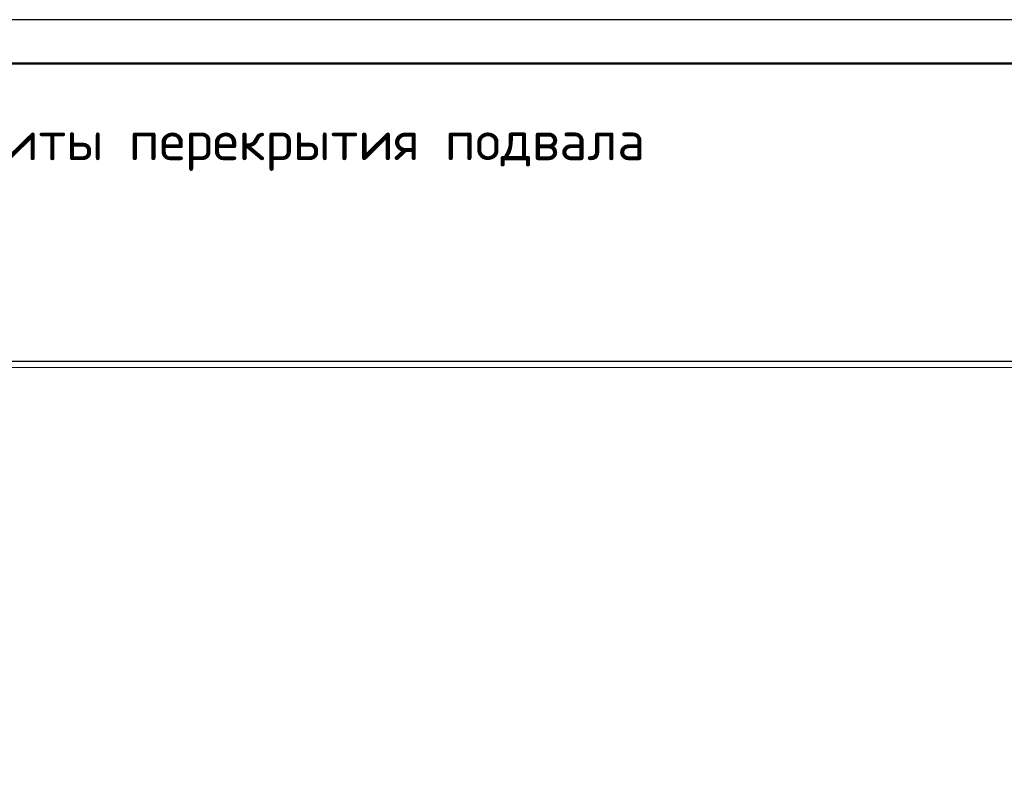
# Model space of a CAD drawing. Header units: millimetres. Extents: x 0 to 59400, y 0 to 42000.
# Tile 22 of 32: x 29261 to 40496, y 33199 to 42000. Entities that reach past the tile are written whole.
import ezdxf

# ---------------------------------------------------------------- set-up
doc = ezdxf.new("R2010")
doc.units = ezdxf.units.MM
doc.layers.add('Standard', color=7, linetype='Continuous', lineweight=25)
doc.layers.add('Текст_ общее', color=7, linetype='Continuous', lineweight=25)
doc.styles.add('ISOCPEUR', font='txt')

msp = doc.modelspace()

# ---------------------------------------------------------------- linework, layer by layer
at = {"layer": 'Standard', "color": 7, "linetype": 'Continuous', "lineweight": 25, "transparency": 33554687}
msp.add_lwpolyline([(0, 0), (59400, 0), (59400, 42000), (0, 42000), (0, 0)], close=True, dxfattribs=at)
at = {"layer": 'Standard', "color": 7, "linetype": 'Continuous', "lineweight": 13, "transparency": 33554687}
for points in [[(59400, 42000), (0, 42000), (0, 19532), (59400, 19532), (59400, 42000)], [(58900, 41500), (2000, 41500), (2000, 6000), (58900, 6000), (58900, 41500)], [(6813, 19282), (55406, 19282), (55406, 38032), (6813, 38032), (6813, 19282)], [(6813, 19532), (55406, 19532), (55406, 38032), (6813, 38032), (6813, 19532)]]:
    msp.add_lwpolyline(points, dxfattribs=at)
at = {"layer": 'Standard', "color": 7, "linetype": 'Continuous', "lineweight": 50, "transparency": 33554687}
msp.add_lwpolyline([(2000, 41500), (58900, 41500), (58900, 500), (2000, 500), (2000, 41500)], close=True, dxfattribs=at)
at = {"layer": 'Standard', "color": 254, "linetype": 'Continuous', "lineweight": 25, "true_color": 0xc4c4ff, "transparency": 33554687}
msp.add_lwpolyline([(7673, 19449), (55215, 19449), (55215, 38101), (7673, 38101), (7673, 19449)], dxfattribs=at)

# ---------------------------------------------------------------- texts
at = {"layer": 'Текст_ общее', "color": 7, "linetype": 'Continuous', "lineweight": 50, "transparency": 33554687, "insert": (3000, 40275), "char_height": 450, "width": 33077.18, "attachment_point": 7, "style": 'ISOCPEUR'}
msp.add_mtext('\\W1.00;Схема дополнительного армирования верхней зоны вдоль цифровых осей конструкции плиты перекрытия подвала', dxfattribs=at)

doc.saveas('drawing.dxf')
